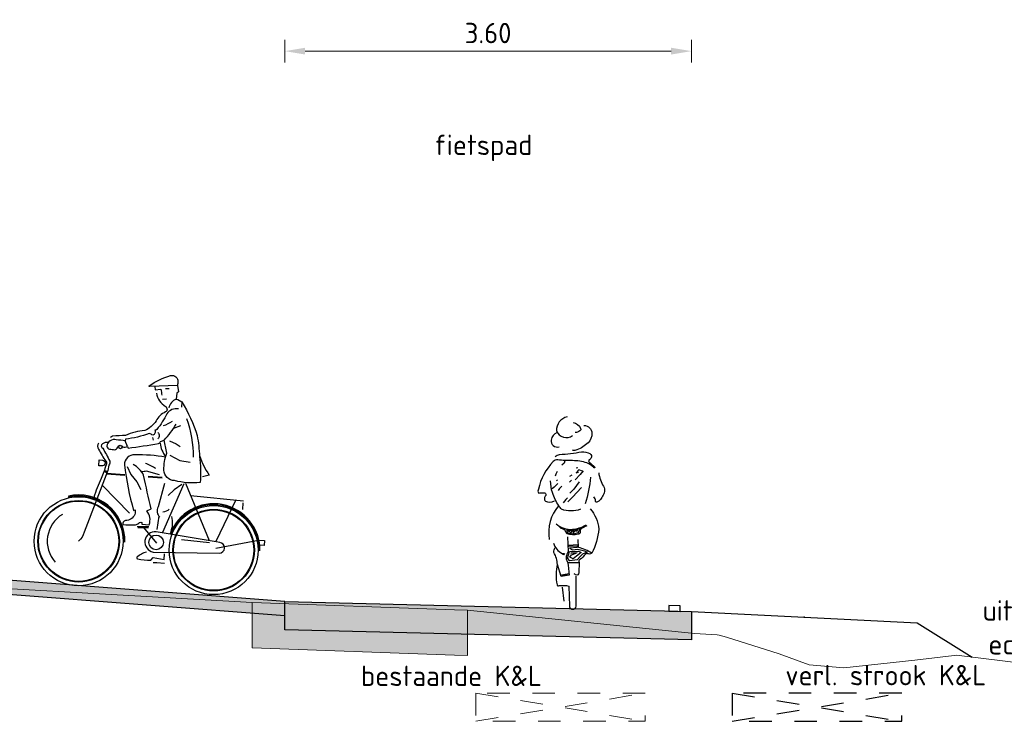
# Model space of a CAD drawing. Header units: metres. Extents: x 180716 to 180809, y 418548 to 418668.
# Tile 53 of 148: x 180786 to 180795, y 418575 to 418581. Entities that reach past the tile are written whole.
import ezdxf

# ---------------------------------------------------------------- set-up
doc = ezdxf.new("R2010")
doc.units = ezdxf.units.M
doc.linetypes.add('NLCS-HIDDEN', pattern=[4, 2, -2])
doc.layers.get('0').update_dxf_attribs({"color": 30, "lineweight": 0})
doc.layers.get('Defpoints').update_dxf_attribs({"lineweight": 0})
for name, color, linetype, lineweight in [('B-WE-GW-BERM-GD', 253, 'Continuous', 0), ('B-WE-KL-STROOK-GD', 8, 'NLCS-HIDDEN', 18), ('B-WE-VH-M', 253, 'Continuous', 0), ('B-WE-VH-VERHARDING_ASFALT-GD', 253, 'Continuous', 0), ('N-WE-GW-BERM-GD', 90, 'Continuous', 30), ('N-WE-GW-TALUD_KRUIN-G', 90, 'Continuous', 30), ('N-WE-KL-STROOK-GD', 7, 'NLCS-HIDDEN', 25), ('N-WE-VH-M', 7, 'Continuous', 18), ('N-WE-VH-VERHARDING_ASFALT-GD', 210, 'Continuous', 30), ('N-WE-VW-MARKERING-GD', 7, 'Continuous', 30), ('X-XX-AL-AANKLEDING-SD', 6, 'Continuous', 25), ('X-XX-AL-PRINCIPEPROFIEL-T18', 1, 'Continuous', 18)]:
    doc.layers.add(name, color=color, linetype=linetype, lineweight=lineweight)
doc.layers.add('B-WE-VH-VERHARDING_ASFALT-AD', color=253, linetype='Continuous', lineweight=0, transparency=0.5)
doc.layers.add('N-WE-VH-VERHARDING_ASFALT-AD', color=212, linetype='Continuous', lineweight=18, transparency=0.3)
doc.styles.add('NLCS-ISO-M100-T18', font='NLCS-ISO.ttf', dxfattribs={"height": 0.18})
doc.dimstyles.new('NLCS-M100-T18-PIJL_L2_H1', dxfattribs={"dimscale": 0.1, "dimtxt": 2.5, "dimasz": 1.8, "dimexe": 2, "dimexo": 2, "dimgap": 0.7, "dimtad": 1, "dimzin": 0, "dimdsep": 46, "dimtxsty": 'NLCS-ISO-M100-T18', "dimcen": 0, "dimdle": 2, "dimclrd": 256, "dimclre": 256, "dimclrt": 1, "dimadec": 1, "dimazin": 0, "dimtfac": 1, "dimtdec": 3, "dimtofl": 0, "dimtmove": 0, "dimatfit": 3, "dimfxl": 2, "dimfxlon": 1, "dimtfillclr": 256, "dimtolj": 1, "dimtzin": 0, "dimlwd": -1, "dimlwe": -1, "dimarcsym": 0})

# ---------------------------------------------------------------- blocks, each defined once
blk = doc.blocks.new('*D23')
at = {"layer": 'Defpoints', "color": 0, "transparency": 16777216}
for p in [(180792.2405, 418580.8173), (180788.6405, 418575.9473), (180792.2405, 418575.8573)]:
    blk.add_point(p, dxfattribs=at)
at = {"layer": 'N-WE-VH-M', "transparency": 16777216}
for p, q in [((180788.6405, 418580.7173), (180788.6405, 418580.9173)), ((180792.2405, 418580.7173), (180792.2405, 418580.9173)), ((180788.8205, 418580.8173), (180792.0605, 418580.8173))]:
    blk.add_line(p, q, dxfattribs=at)
for points in [[(180788.8205, 418580.8473), (180788.8205, 418580.7873), (180788.6405, 418580.8173)], [(180792.0605, 418580.8473), (180792.0605, 418580.7873), (180792.2405, 418580.8173)]]:
    blk.add_solid(points, dxfattribs=at)
at = {"layer": 'N-WE-VH-M', "color": 1, "transparency": 16777216, "insert": (180790.4405, 418580.9773), "char_height": 0.18, "attachment_point": 5, "style": 'NLCS-ISO-M100-T18'}
blk.add_mtext('\\A1;3.60', dxfattribs=at)
blk = doc.blocks.new('SAL-AANKLEDING_FIETSER_ZIJAANZICHT-D')
for points in [[(0.9283, 1.8074, -0.097744), (1.1106, 1.91, -0.247186), (1.1582, 1.902, -0.230348), (1.1789, 1.8609, -0.042375), (1.1766, 1.8279), (0.9322, 1.8009, -0.639398), (0.9283, 1.8074, -5.241197)], [(0.9964, 1.7475, 0.224743), (1.0836, 1.6348, -0.561756), (1.0873, 1.5862, 0.177111), (1.0092, 1.5011, -0.133641), (0.9145, 1.4095, 0.091635), (0.7483, 1.3557, 0.00955), (0.6327, 1.3422), (0.6162, 1.3281)], [(0.977, 1.8059), (0.9818, 1.7767), (1.0334, 1.7848, -0.010165), (1.0435, 1.7314, 0.268881)], [(1.1766, 1.8279), (1.1893, 1.7725), (1.1755, 1.7597), (1.1728, 1.7066, 0.225021), (1.114, 1.6244, 3.818404)], [(1.2255, 1.6854, -0.060395), (1.3801, 1.3964, -0.029589), (1.4137, 1.2137, -0.04328), (1.434, 0.9839, -0.091476), (1.2073, 0.9851, -0.383264), (1.1058, 1.072, -0.085519), (1.1213, 1.2233, 0.012343), (1.0923, 1.3363, 0.037809), (1.1891, 1.484, -1.949099)], [(1.2003, 1.6213, 0.282424), (1.0991, 1.5712, -0.062818), (1.0205, 1.4265, -0.294006), (1.0018, 1.4191, -0.47125), (0.9871, 1.3727, 0.107819), (0.9554, 1.3871, -0.069946), (0.7483, 1.324), (0.748, 1.3069, 0.024966), (0.6684, 1.3115, 0.472963), (0.5874, 1.2493, 0.280086), (0.6131, 1.2245, -0.056636), (0.6602, 1.2219, 0.152897), (0.6856, 1.2466, -0.742753), (0.7291, 1.2521, 0.137974), (0.7722, 1.2586), (0.748, 1.3069)], [(1.1502, 1.5046, -0.044625), (1.075, 1.461, 2.387938)], [(1.2771, 1.542, -0.086503), (1.357, 1.2021, 0.558657)], [(1.0307, 1.4011, -0.431942), (1.0343, 1.3431, -0.34357)], [(0.7722, 1.2586), (0.7777, 1.2444, 0.00707), (1.0429, 1.3036, 0.313809), (1.0594, 1.3221, -0.016561), (1.0923, 1.3363, 1.496554)], [(0.5142, 1.2723, 0.362338), (0.5172, 1.2184, 0.040355), (0.5894, 1.1164, -0.322896), (0.5918, 1.0837, -0.030184), (0.556, 0.962, 0.022452), (0.5025, 0.7897, 0.230348)], [(0.5987, 1.2841, 0.161443), (0.5474, 1.2686, 0.631256), (0.5541, 1.2301, -0.005832), (0.6235, 1.1194, -0.130397), (0.6183, 1.0828), (0.6113, 1.0355)], [(1.0571, 1.3074, 0.137783), (1.1139, 1.1915, 12.495499)], [(1.1142, 1.1868, 0.049026), (0.8415, 1.1886, 0.461421), (0.7538, 1.0956, 0.036509), (0.8614, 0.6965), (0.8744, 0.704, -0.108768), (0.8746, 0.6643, -0.32965), (0.795, 0.605, 0.409016), (0.7754, 0.5667, -0.002261), (0.8858, 0.5709, 0.147653), (0.922, 0.5961, -0.185501), (0.9418, 0.5967), (0.9425, 0.5829), (1.0074, 0.5812, 0.278323), (0.9782, 0.7009), (1.0164, 0.7233, -0.006504), (0.9304, 1.014, 0.15765), (0.831, 1.1024, 0.383042)], [(1.4135, 1.2204, 0.080355), (1.5104, 1.0527), (1.4501, 1.0354)], [(1.071, 1.0286), (0.9531, 1.0528, -0.014956), (0.9105, 1.0429, 2.087342)], [(1.0347, 1.0805, 0.048376), (0.9393, 1.1204, 3.699371)], [(0.6113, 1.0355), (0.4383, 0.477, -0.145582), (0.3939, 0.3949, 1.205369)], [(1.1186, 0.955), (1.0776, 0.7439, 0.36291), (1.099, 0.654, 12.959953)], [(1.1752, 0.7288, -0.197294), (1.1215, 0.7007, 2.854092)], [(1.1998, 0.6654, -0.160943), (1.2019, 0.5332, -1.574721)], [(1.6102, 0.4701), (1.0748, 0.5213, 0.977662), (1.0598, 0.3424), (1.6429, 0.3716, 0.969827), (1.6411, 0.4648), (1.6102, 0.4701)], [(0.9995, 0.3385, 0.11677), (0.9187, 0.286, 0.619154), (0.9235, 0.2728, 0.045138), (1.0425, 0.2697), (1.0622, 0.2939), (1.1598, 0.2832), (1.1605, 0.3326)]]:
    blk.add_lwpolyline(points, format="xyb")
for points in [[(1.1049, 1.7921), (1.0722, 1.7907)], [(1.0872, 1.7009), (1.0531, 1.6939)], [(1.1728, 1.7066), (1.1869, 1.7046), (1.2255, 1.6854), (1.2239, 1.6373)], [(1.2266, 1.4714), (1.1668, 1.4444)], [(0.986, 1.3535), (0.9936, 1.3295)], [(1.1377, 1.3333), (1.1981, 1.3119), (1.2357, 1.29)], [(1.1502, 1.2066), (1.2419, 1.1664), (1.3325, 1.1568)], [(0.7805, 1.0832), (0.8154, 1.0146), (0.8726, 0.9516), (0.9124, 0.8879)], [(0.5822, 1.027), (0.6072, 1.0154)], [(0.5834, 1.0344), (0.6098, 1.0258)], [(0.6007, 1.0121), (0.7648, 1.0101)], [(0.6007, 1.0068), (0.7648, 1.0049)], [(0.9712, 1.004), (1.096, 1.0019)], [(0.9713, 1.01), (1.0961, 1.0078)], [(1.2902, 0.9616), (1.1306, 0.5202)], [(1.3052, 0.9694), (1.5458, 0.4762)], [(0.5719, 0.8995), (0.8266, 0.6713)], [(1.274, 0.9549), (1.2084, 0.9041), (1.1585, 0.8503)], [(1.3574, 0.8624), (1.8261, 0.8468)], [(1.7578, 0.8502), (1.6053, 0.4729)], [(1.8228, 0.8295), (1.8228, 0.7691)], [(1.0877, 0.6613), (1.078, 0.5435)], [(1.0071, 0.5654), (0.903, 0.5564)], [(1.0028, 0.5534), (0.9102, 0.5479)], [(1.0866, 0.4219), (0.9631, 0.5539)], [(1.5518, 0.4554), (1.3034, 0.467)], [(1.6115, 0.4139), (1.9813, 0.508)], [(1.9837, 0.5083), (2.0344, 0.5083), (2.0344, 0.4652), (1.9993, 0.4652)], [(1.1665, 0.2487), (1.0969, 0.2498), (1.0652, 0.2471)]]:
    blk.add_lwpolyline(points)
blk.add_lwpolyline([(0.5591, 1.1226, -0.979792), (0.5601, 1.0741), (0.5275, 1.0712), (0.5284, 1.1256)], format="xyb", close=True)
for centre, radius in [((0.7088, 1.2492), 0.0145), ((0.394, 0.394), 0.394), ((1.5921, 0.394), 0.394), ((0.394, 0.394), 0.361), ((0.394, 0.394), 0.3552), ((1.5921, 0.394), 0.361), ((1.5921, 0.394), 0.3552), ((1.0794, 0.4294), 0.0649)]:
    blk.add_circle(centre, radius)
for centre, radius, start, end in [((0.394, 0.394), 0.4103, 2.82387, 106.50148), ((0.394, 0.394), 0.401, 3.3913, 106.89641), ((1.5921, 0.394), 0.4103, 2.82387, 163.27081), ((1.5921, 0.394), 0.401, 3.3913, 163.09504), ((0.394, 0.394), 0.2776, 124.644, 225.3941)]:
    blk.add_arc(centre, radius, start, end)
blk = doc.blocks.new('SAL-AANKLEDING_FIETSTER_ACHTERAANZICHT-D')
for points in [[(-0.0504, 1.7021, 0.372994), (-0.1443, 1.5767, 0.503668), (-0.0042, 1.5368, 150.934799)], [(0.0979, 1.6266, -0.402545), (0.1682, 1.5556, -0.204448), (0.1345, 1.4731, -0.107787), (0.0361, 1.4107, -0.232599), (-0.0044, 1.4068, 0.756423)], [(0.0015, 1.653, -0.251678), (0.0686, 1.5993, -0.398814), (0.0603, 1.5772, -0.187011), (0.0199, 1.5643, 2.207361)], [(-0.14, 1.5646, 0.236676), (-0.1919, 1.4969, 0.583386), (-0.1221, 1.4377, -0.497614)], [(-0.1561, 1.3504, -0.154336), (-0.1187, 1.3683, 0.021693), (0.0774, 1.392, -0.153975), (0.1511, 1.3768, -0.433195), (0.1625, 1.3386, -0.162977), (0.1427, 1.3212, 0.569715), (0.1515, 1.2961, 0.021653), (0.1923, 1.2603, -1.283993), (0.1843, 1.2542, 0.093544), (0.1239, 1.2945, 0.069195), (-0.0034, 1.3146, -0.023921), (-0.1336, 1.3208, 0.290835), (-0.1751, 1.3053, 0.143139), (-0.3047, 1.0611, 0.369113), (-0.3031, 1.0267, -0.046879), (-0.248, 1.0299, -0.302343), (-0.2409, 1.0045, 0.421236), (-0.2431, 0.955, 0.24644), (-0.1644, 0.9582, -4.327813)], [(0.0671, 0.8838, -0.173851), (-0.1021, 0.8837, 0.000578), (-0.1236, 0.9143, -0.07661), (-0.1814, 1.0313, -0.079973), (-0.197, 1.1368, -39.687992)], [(0.1556, 1.1681, -0.053306), (0.1095, 0.9327, 2.556335)], [(0.2284, 1.2065, 0.107816), (0.271, 1.0877, -0.189381), (0.2796, 1.0412, -0.091131), (0.2631, 0.999, -0.043732), (0.2353, 0.9617, -0.167948), (0.2105, 0.9478, -0.498715), (0.1991, 0.9583, 0.241276), (0.1855, 0.9935, 2.413704)], [(-0.1268, 0.9153, 0.224282), (-0.2093, 0.6171, 1.028931)], [(0.1536, 0.8876, -0.165288), (0.2287, 0.709, -0.089622), (0.1674, 0.4952, 0.086704), (0.0488, 0.5461), (0.0479, 0.6165)], [(-0.1483, 0.7543, 0.205807), (-0.0029, 0.7072, 0.105757), (0.1122, 0.7432, -0.456483), (0.121, 0.7346, 0.023268), (0.0763, 0.7152, 0.20987), (0.0653, 0.7021, 0.124642), (0.0646, 0.6835, -0.545926), (0.0453, 0.6643, -0.163265), (-0.0546, 0.6673, 0.038987), (-0.069, 0.6957, 0.125271), (-0.1029, 0.7135), (-0.1294, 0.74)], [(-0.0475, 0.6412), (-0.0434, 0.511, -0.034198), (-0.0531, 0.4855, 0.227614), (-0.0583, 0.4433, -0.044454), (-0.0408, 0.39), (-0.0328, 0.3018), (-0.1044, 0.2886), (-0.1376, 0.3946, 0.132618), (-0.1685, 0.5008, -0.216367), (-0.1558, 0.5446, -1.928019)], [(-0.171, 0.5841, 0.221629), (-0.0951, 0.494), (-0.074, 0.4938), (-0.0835, 0.4814), (-0.0999, 0.4927)], [(0.1689, 0.4979, -0.325073), (0.1392, 0.489, 0.185728), (0.1113, 0.4882, -0.09132), (0.0614, 0.4386, 0.488493), (0.0552, 0.4164), (0.0527, 0.3209, -0.568599), (0.0238, 0.3047, -0.009736), (0.0097, 0.3132, 0.656385)], [(-0.1384, 0.3983, 0.098289), (-0.1407, 0.2161, 0.549463), (-0.122, 0.2086, -0.073152), (-0.0366, 0.205), (-0.0313, 0.028, 0.941313), (0.0288, 0.0262), (0.0283, 0.2922)]]:
    blk.add_lwpolyline(points, format="xyb")
for points in [[(-0.0715, 1.3119), (-0.078, 1.2918), (-0.0976, 1.2731)], [(0.0901, 1.2251), (0.0643, 1.1921), (0.0207, 1.1437)], [(0.0848, 1.2225), (0.0526, 1.2323), (0.0291, 1.2058), (0.0537, 1.2164)], [(0.0435, 1.2506), (0.0292, 1.2468)], [(-0.1399, 1.2184), (-0.1499, 1.196), (-0.1582, 1.1779)], [(-0.1352, 1.1435), (-0.146, 1.1347)], [(-0.0096, 1.1856), (-0.0292, 1.1747)], [(-0.014, 1.1421), (-0.0288, 1.1237)], [(-0.1336, 1.1119), (-0.166, 1.0786), (-0.1848, 1.0645)], [(-0.0994, 1.0886), (-0.1199, 1.0679), (-0.1294, 1.0513)], [(0.0749, 1.0752), (0.0353, 1.0316), (-0.0003, 0.9933), (-0.0437, 0.9484)], [(0.0547, 1.1254), (0.0076, 1.0617), (-0.027, 1.0254)], [(-0.0486, 0.9851), (-0.0624, 0.9718), (-0.0864, 0.9413)], [(-0.0577, 0.6982), (0.007, 0.6996), (0.0871, 0.7247)], [(0.0595, 0.7093), (0.0475, 0.6769), (0.0035, 0.6637), (0.0105, 0.6876), (0.0411, 0.7022), (0.0309, 0.6851)], [(-0.0589, 0.6864), (-0.0392, 0.6731), (-0.0199, 0.6674), (-0.0269, 0.6855), (-0.0481, 0.6895)], [(-0.0347, 0.5583), (0.04, 0.5607), (0.0368, 0.5469), (-0.0293, 0.5384), (-0.0032, 0.5251), (0.0428, 0.532), (0.1017, 0.5166), (0.1264, 0.5051), (0.0859, 0.4861), (0.0646, 0.467), (0.0365, 0.436), (-0.0273, 0.4265), (-0.049, 0.4514), (-0.0308, 0.509), (0.0494, 0.514), (0.0738, 0.5002), (0.0312, 0.4692), (0.0026, 0.4465), (-0.0279, 0.461), (-0.0139, 0.4816), (0.0288, 0.4951), (-0.0189, 0.4949), (0.0369, 0.5014)], [(-0.0451, 0.565), (0.0488, 0.5713)], [(-0.0439, 0.4117), (0.0308, 0.4123), (0.0514, 0.4129)], [(-0.1004, 0.3032), (-0.0366, 0.3156)], [(-0.0961, 0.2974), (-0.0476, 0.3111)], [(-0.0777, 0.0704), (-0.0911, 0.1933)]]:
    blk.add_lwpolyline(points)
blk.add_circle((-0.0056, 0.6805), 0.00976)

msp = doc.modelspace()

# ---------------------------------------------------------------- hatches: boundary and pattern name
at = {"layer": 'B-WE-VH-VERHARDING_ASFALT-AD'}
h = msp.add_hatch(color=256, dxfattribs=at)
h.dxf.hatch_style = 1
h.paths.add_polyline_path([(180788.3507, 418575.5382), (180788.3507, 418575.9382), (180790.1428, 418575.8725), (180790.2592, 418575.8694), (180790.2592, 418575.4694), (180790.1428, 418575.4725)])
at = {"layer": 'N-WE-VH-VERHARDING_ASFALT-AD'}
h = msp.add_hatch(color=256, dxfattribs=at)
h.dxf.hatch_style = 1
h.paths.add_polyline_path([(180788.6405, 418575.9473), (180786.1905, 418576.1366), (180786.1905, 418576.0113), (180788.6405, 418575.822)])
h = msp.add_hatch(color=256, dxfattribs=at)
h.dxf.hatch_style = 1
h.paths.add_polyline_path([(180788.6405, 418575.9473), (180792.2405, 418575.8573), (180792.2405, 418575.6073), (180788.6405, 418575.6973)])

# ---------------------------------------------------------------- linework, layer by layer
at = {"layer": 'B-WE-GW-BERM-GD', "flags": 128}
msp.add_lwpolyline([(180784.815, 418576.1377), (180788.3507, 418575.9382), (180790.1428, 418575.8725), (180790.2592, 418575.8694), (180792.2688, 418575.6626), (180792.4677, 418575.6525), (180792.4869, 418575.6502), (180792.5513, 418575.6305), (180793.0179, 418575.4836), (180793.2836, 418575.3858), (180793.5889, 418575.3616), (180794.219, 418575.429), (180794.5666, 418575.4689), (180794.588, 418575.4714), (180795.1871, 418575.399), (180795.2233, 418575.3983), (180795.2396, 418575.3979), (180798.7715, 418575.2689), (180801.2405, 418575.2689)], dxfattribs=at)
at = {"layer": 'B-WE-KL-STROOK-GD', "ltscale": 0.1, "flags": 128}
msp.add_lwpolyline([(180790.3323, 418575.1371), (180790.3323, 418574.8871), (180791.8323, 418574.8871), (180791.8323, 418575.1371)], close=True, dxfattribs=at)
for points in [[(180790.3323, 418575.1371), (180791.8323, 418574.8871)], [(180790.3323, 418574.8871), (180791.8323, 418575.1371)]]:
    msp.add_lwpolyline(points, dxfattribs=at)
at = {"layer": 'B-WE-VH-VERHARDING_ASFALT-GD'}
msp.add_lwpolyline([(180788.3507, 418575.5382), (180788.3507, 418575.9382), (180790.1428, 418575.8725), (180790.2592, 418575.8694), (180790.2592, 418575.4694), (180790.1428, 418575.4725)], close=True, dxfattribs=at)
at = {"layer": 'N-WE-GW-BERM-GD', "flags": 128}
msp.add_lwpolyline([(180792.2405, 418575.8573), (180794.2405, 418575.7582), (180794.7257, 418575.4547)], dxfattribs=at)
at = {"layer": 'N-WE-GW-TALUD_KRUIN-G'}
msp.add_point((180793.2402, 418575.808), dxfattribs=at)
at = {"layer": 'N-WE-KL-STROOK-GD', "ltscale": 0.1, "flags": 128}
msp.add_lwpolyline([(180792.602, 418575.1371), (180792.602, 418574.8871), (180794.102, 418574.8871), (180794.102, 418575.1371)], close=True, dxfattribs=at)
for points in [[(180792.602, 418575.1371), (180794.102, 418574.8871)], [(180792.602, 418574.8871), (180794.102, 418575.1371)]]:
    msp.add_lwpolyline(points, dxfattribs=at)
at = {"layer": 'N-WE-VH-VERHARDING_ASFALT-GD', "flags": 128}
for points in [[(180788.6405, 418575.9473), (180786.1905, 418576.1366), (180786.1905, 418576.0113), (180788.6405, 418575.822)], [(180788.6405, 418575.9473), (180792.2405, 418575.8573), (180792.2405, 418575.6073), (180788.6405, 418575.6973), (180788.6405, 418575.9473)]]:
    msp.add_lwpolyline(points, close=True, dxfattribs=at)
at = {"layer": 'N-WE-VW-MARKERING-GD', "flags": 128}
msp.add_lwpolyline([(180792.1405, 418575.9099), (180792.0405, 418575.9124), (180792.0405, 418575.8623), (180792.1405, 418575.8598)], close=True, dxfattribs=at)

# ---------------------------------------------------------------- block references
at = {"layer": 'X-XX-AL-AANKLEDING-SD', "rotation": 356.2420892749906}
msp.add_blockref('SAL-AANKLEDING_FIETSER_ZIJAANZICHT-D', (180786.3959, 418576.1129), dxfattribs=at)
at = {"layer": 'X-XX-AL-AANKLEDING-SD'}
msp.add_blockref('SAL-AANKLEDING_FIETSTER_ACHTERAANZICHT-D', (180791.1913, 418575.8793), dxfattribs=at)

# ---------------------------------------------------------------- texts
at = {"layer": 'B-WE-VH-M', "char_height": 0.18, "attachment_point": 1, "style": 'NLCS-ISO-M100-T18'}
for s, width, insert in [('fietspad', 1.402386, (180789.9633, 418580.0779)), ('\\pxqc;uitmonding ecoduiker', 1.736831, (180794.5043, 418575.9582))]:
    msp.add_mtext_dynamic_manual_height_columns(s, width=width, gutter_width=12.5, heights=[0], dxfattribs=dict(at, insert=insert))
at = {"layer": 'X-XX-AL-PRINCIPEPROFIEL-T18', "char_height": 0.18, "width": 2.014933, "attachment_point": 3, "style": 'NLCS-ISO-M100-T18'}
for s, insert in [('bestaande K&L', (180790.9169, 418575.3791)), ('verl. strook K&L', (180794.8509, 418575.3853))]:
    msp.add_mtext(s, dxfattribs=dict(at, insert=insert))

# ---------------------------------------------------------------- dimensions: what is measured, and where the dimension line sits
at = {"layer": 'N-WE-VH-M'}
dim = msp.add_linear_dim(base=(180792.2405, 418580.8173), p1=(180788.6405, 418575.9473), p2=(180792.2405, 418575.8573), dimstyle='NLCS-M100-T18-PIJL_L2_H1', override={"dimexe": 1, "dimexo": 1, "dimdle": 1, "dimtofl": 1, "dimfxl": 1}, dxfattribs=at)
dim.commit()
dim.dimension.update_dxf_attribs({"geometry": '*D23', "text_midpoint": (180790.4405, 418580.9773)})

doc.saveas('drawing.dxf')
